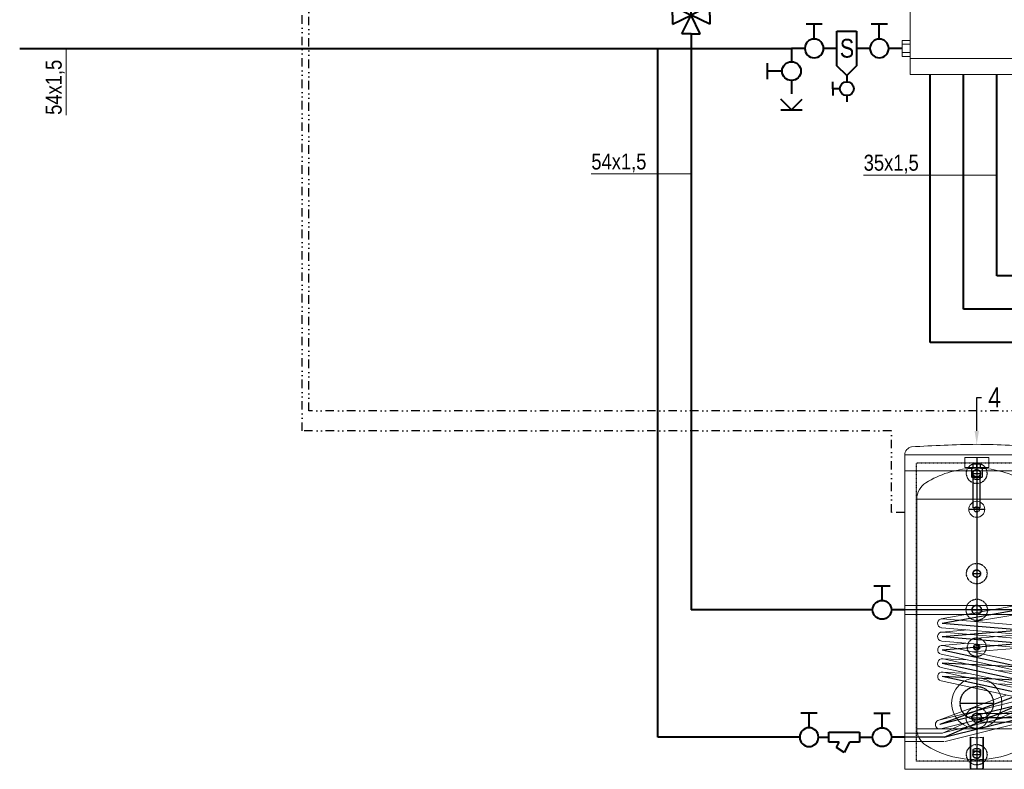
# Model space of a CAD drawing. Header units: centimetres. Extents: x 22052 to 56535, y 76485 to 78519.
# Tile 151 of 235: x 53894 to 54632, y 76993 to 77556. Entities that reach past the tile are written whole.
import ezdxf
from ezdxf import colors
from ezdxf.entities.mleader import LeaderData, LeaderLine
from ezdxf.enums import TextEntityAlignment as Align
from ezdxf.lldxf.tags import DXFTag
from ezdxf.math import Vec2, Vec3

# ---------------------------------------------------------------- set-up
doc = ezdxf.new("R2010")
doc.units = ezdxf.units.CM
doc.linetypes.add('DIVIDE2', pattern=[15.875, 6.35, -3.175, 0, -3.175, 0, -3.175])
doc.linetypes.add('HIDDEN', pattern=[0.375, 0.25, -0.125])
for name, color, linetype in [('CP_AXIS', 143, 'DASHDOT'), ('CP_COLOR_252', 252, 'Continuous'), ('cp_hidde', 203, 'HIDDEN'), ('SIMBOLI IDRAULICI', 7, 'Continuous')]:
    doc.layers.add(name, color=color, linetype=linetype)
for name, color, linetype, lineweight in [('CP_DETAL', 33, 'Continuous', 9), ('Gruba', 7, 'Continuous', 40), ('IS_Gaz', 40, 'Continuous', 40), ('IS_gaz 2', 44, 'Continuous', 35), ('IS_Opis', 250, 'Continuous', 9), ('IS_Powrót', 5, 'DASH', 40), ('IS_sygnał', 210, 'DIVIDE2', 25), ('IS_Zasilanie', 1, 'SOLID', 40), ('IS_Zimna_woda', 5, 'SOLID', 40)]:
    doc.layers.add(name, color=color, linetype=linetype, lineweight=lineweight)
doc.styles.add('CP_ATTR', font='arial.ttf')
doc.styles.add('styl1', font='ARIALN.TTF')
tags = doc.linetypes.add('DASH', pattern=[15, 10, -5]).pattern_tags.tags
tags[6:7] = [DXFTag(74, 4), DXFTag(75, 0), DXFTag(340, '0'), DXFTag(46, 0.0), DXFTag(50, 0.0), DXFTag(44, 0.0), DXFTag(45, 0.0)]
tags[4:5] = [DXFTag(74, 4), DXFTag(75, 0), DXFTag(340, '0'), DXFTag(46, 0.0), DXFTag(50, 0.0), DXFTag(44, 0.0), DXFTag(45, 0.0)]
tags = doc.linetypes.add('DASHDOT', pattern=[25.4, 12.7, -6.35, 0, -6.35]).pattern_tags.tags
tags[10:11] = [DXFTag(74, 4), DXFTag(75, 0), DXFTag(340, '0'), DXFTag(46, 1.0), DXFTag(50, 0.0), DXFTag(44, 0.0), DXFTag(45, 0.0)]
tags[8:9] = [DXFTag(74, 4), DXFTag(75, 0), DXFTag(340, '0'), DXFTag(46, 1.0), DXFTag(50, 0.0), DXFTag(44, 0.0), DXFTag(45, 0.0)]
tags[6:7] = [DXFTag(74, 4), DXFTag(75, 0), DXFTag(340, '0'), DXFTag(46, 1.0), DXFTag(50, 0.0), DXFTag(44, 0.0), DXFTag(45, 0.0)]
tags[4:5] = [DXFTag(74, 4), DXFTag(75, 0), DXFTag(340, '0'), DXFTag(46, 1.0), DXFTag(50, 0.0), DXFTag(44, 0.0), DXFTag(45, 0.0)]
tags = doc.linetypes.add('SOLID', pattern=[10, 10, 0]).pattern_tags.tags
tags[6:7] = [DXFTag(74, 4), DXFTag(75, 0), DXFTag(340, '0'), DXFTag(46, 0.0), DXFTag(50, 0.0), DXFTag(44, 0.0), DXFTag(45, 0.0)]
tags[4:5] = [DXFTag(74, 4), DXFTag(75, 0), DXFTag(340, '0'), DXFTag(46, 0.0), DXFTag(50, 0.0), DXFTag(44, 0.0), DXFTag(45, 0.0)]

# ---------------------------------------------------------------- blocks, each defined once
blk = doc.blocks.new('Zaworek')
at = {"layer": 'IS_Zimna_woda', "color": 18, "true_color": 0x000000}
for p, q in [((2, 0), (5.15, 0)), ((5.15, 1.72), (5.15, -1.72))]:
    blk.add_line(p, q, dxfattribs=at)
blk.add_circle((0, 0), 2, dxfattribs=at)
blk = doc.blocks.new('pdrfx_0')
blk.add_line((0, 0), (0, 0))
blk = doc.blocks.new('pd_rfx_abw150')
at = {"extrusion": (0, 1, 0)}
for p, q in [((-270, 1179), (270, 1179)), ((-270, 0), (-270, 1179)), ((270, 0), (270, 1179)), ((-270, 1119), (270, 1119)), ((270, 0), (-270, 0))]:
    blk.add_line(p, q, dxfattribs=at)
blk.add_circle((0, 248), 94.5)
for centre, radius, start, end in [((91.5, -4055.7), 5275.5, 90.9937, 93.65), ((-91.5, -4055.7), 5275.5, 86.35, 89.0063), ((-239.5, 1179), 30.5, 99.115, 180), ((239.5, 1179), 30.5, 0, 80.885)]:
    blk.add_arc(centre, radius, start, end)
at = {"layer": 'cp_hidde', "extrusion": (0, 1, 0)}
for p, q in [((-226, 1149), (226, 1149)), ((-226, 30), (-226, 1149)), ((226, 30), (226, 1149)), ((226, 30), (-226, 30))]:
    blk.add_line(p, q, dxfattribs=at)
at = {"layer": 'cp_hidde'}
for centre, radius in [((0, 1110), 38.5), ((0, 1110), 14.5), ((0, 734), 38.5), ((0, 734), 14.5), ((0, 598), 40), ((0, 598), 18), ((0, 458), 35), ((0, 458), 11.5), ((0, 248), 62.5), ((0, 193), 40), ((0, 193), 18), ((0, 55), 38.5), ((0, 55), 14.5)]:
    blk.add_circle(centre, radius, dxfattribs=at)
blk = doc.blocks.new('Zasobnik')
at = {"extrusion": (0, 1, 0)}
for p, q in [((-10.33, 234), (7.65, 234)), ((-10.33, 234), (-10.33, 226.35)), ((7.65, 234), (7.65, 226.35)), ((7.65, 226.35), (-10.33, 226.35)), ((-5.32, 226.35), (-5.32, 225.69)), ((2.64, 226.35), (2.64, 225.69)), ((43.66, 202.63), (-46.34, 202.63)), ((-46.34, 30.37), (-46.34, 202.63)), ((43.66, 30.37), (43.66, 202.63)), ((-46.34, 30.37), (43.66, 30.37)), ((-6.34, 1), (-6.34, 24.21)), ((-5.84, 0.9), (-5.84, 24.1)), ((3.16, 24.1), (3.16, 0.9)), ((3.66, 1), (3.66, 24.21)), ((-40.64, 0), (-30.95, 0)), ((2.66, 0.4), (-5.34, 0.4)), ((-5.34, 0), (2.66, 0)), ((28.27, 0), (37.96, 0))]:
    blk.add_line(p, q, dxfattribs=at)
for centre, radius in [((-1.34, 195), 6), ((-1.34, 49.6), 12.5)]:
    blk.add_circle(centre, radius)
for centre, radius, start, end in [((-1.34, 153.2), 72.6, 93.14043, 121.68735), ((-1.34, 153.2), 72.6, 58.31265, 86.85957), ((-31.77, 202.74), 14.46, 122.18735, 150.5), ((29.09, 202.74), 14.46, 29.5, 57.81265), ((-31.88, 202.55), 14.46, 149.64781, 179.69196), ((29.2, 202.55), 14.46, 0.30804, 30.35219), ((-31.88, 30.45), 14.46, 180.30804, 210.35219), ((29.2, 30.45), 14.46, 329.64781, 359.69196), ((-31.77, 30.26), 14.46, 209.5, 237.81265), ((-1.34, 44.27), 20.67, 256.00396, 283.99604), ((29.09, 30.26), 14.46, 302.18735, 330.5), ((-1.34, 79.8), 72.6, 238.31265, 266.05088), ((-1.34, 79.8), 72.6, 273.94912, 301.68735), ((-5.34, 1), 1, 180, 270), ((-5.34, 0.9), 0.5, 180, 270), ((2.66, 1), 1, 270, 0), ((2.66, 0.9), 0.5, 270, 0)]:
    blk.add_arc(centre, radius, start, end)
at = {"layer": 'CP_AXIS'}
for p, q in [((-1.34, 234), (-1.34, 0)), ((-4.03, 222), (1.35, 222)), ((-7.34, 195), (4.66, 195)), ((-4.03, 146.8), (1.35, 146.8)), ((28.62, 119.61), (-55.34, 119.61)), ((-27.35, 109.53), (28.62, 119.61)), ((-4.71, 119.6), (2.03, 119.6)), ((-27.35, 109.53), (32.63, 104.52)), ((-27.33, 99.56), (32.65, 104.51)), ((-27.33, 99.56), (32.65, 94.54)), ((-27.33, 89.59), (32.65, 94.54)), ((-27.33, 89.59), (32.65, 76.57)), ((-2.94, 91.6), (0.26, 91.6)), ((-27.33, 79.56), (32.65, 66.6)), ((32.65, 76.57), (-27.33, 79.56)), ((32.65, 56.58), (-27.33, 69.6)), ((32.65, 66.6), (-27.33, 69.6)), ((32.65, 56.58), (-28.98, 33.59)), ((29.41, 48.08), (-28.98, 33.59)), ((-25.8, 24.11), (29.41, 48.08)), ((-13.84, 49.6), (11.16, 49.6)), ((-25.8, 24.11), (32.65, 38.6)), ((-4.71, 38.6), (2.03, 38.6)), ((32.65, 38.6), (2.03, 38.6)), ((-25.8, 24.11), (-55.34, 24.11)), ((-4.03, 11), (1.35, 11))]:
    blk.add_line(p, q, dxfattribs=at)
at = {"layer": 'CP_DETAL'}
for p, q in [((28.5, 122.97), (-55.34, 122.97)), ((28.5, 122.97), (-27.95, 112.85)), ((-55.34, 116.23), (28.8, 116.24)), ((-27.1, 112.89), (32.88, 107.88)), ((28.8, 116.24), (-3.01, 110.88)), ((-27.65, 106.17), (32.33, 101.22)), ((-7.94, 104.51), (-27.63, 102.92)), ((-27.63, 96.2), (32.35, 91.24)), ((-27.08, 102.92), (32.9, 97.91)), ((32.9, 101.21), (-4.58, 98.03)), ((-7.94, 94.54), (-27.63, 92.95)), ((-26.65, 92.89), (33.33, 79.87)), ((32.9, 91.24), (-4.58, 88.06)), ((-28.06, 86.29), (31.92, 73.27)), ((-8.25, 82.01), (-27.14, 82.93)), ((-26.65, 82.87), (33.33, 69.84)), ((-28.06, 76.26), (31.92, 63.3)), ((32.47, 73.21), (13.58, 74.18)), ((-8.25, 71.98), (-27.14, 72.96)), ((-26.65, 72.9), (33.33, 59.88)), ((-28.06, 66.3), (31.92, 53.27)), ((32.15, 63.26), (13.58, 64.16)), ((-29.9, 36.86), (20.67, 55.72)), ((27.34, 51.01), (33.28, 53.25)), ((28.62, 51.32), (-29.77, 36.89)), ((30.27, 44.78), (-28.18, 30.35)), ((12.66, 37.13), (30.76, 44.96)), ((32.23, 41.96), (-26.59, 27.41)), ((32.23, 41.96), (-1.34, 41.96)), ((-27.14, 27.23), (-8.98, 35.05)), ((33.02, 35.24), (-24.94, 20.87)), ((-1.34, 35.24), (33.02, 35.24)), ((-27.14, 27.23), (-55.34, 27.23)), ((-25.77, 20.77), (-55.34, 20.77))]:
    blk.add_line(p, q, dxfattribs=at)
for centre, radius, start, end in [((28.62, 119.61), 3.37, 273.06125, 92.14388), ((-27.36, 109.53), 3.37, 85.63676, 265.0084), ((32.66, 104.54), 3.34, 264.24509, 86.31464), ((-27.34, 99.56), 3.37, 85.63676, 265.0084), ((32.68, 94.57), 3.34, 264.24509, 86.31464), ((-27.32, 89.58), 3.38, 78.67749, 257.27795), ((-27.33, 79.56), 3.38, 78.3752, 257.58024), ((32.66, 76.56), 3.38, 257.36406, 78.59138), ((-27.32, 69.59), 3.38, 78.67749, 257.27795), ((32.68, 66.56), 3.35, 256.85371, 78.88364), ((32.65, 56.57), 3.38, 257.58126, 78.37418), ((29.45, 48.05), 3.37, 284.06513, 104.2592), ((32.64, 38.6), 3.39, 276.49529, 96.98482), ((-28.99, 33.61), 3.37, 103.37366, 283.94161)]:
    blk.add_arc(centre, radius, start, end, dxfattribs=at)
at = {"layer": 'cp_hidde', "extrusion": (0, 1, 0)}
for p, q in [((-5.32, 225.69), (-5.32, 218.95)), ((-4.03, 226.35), (-4.03, 228.86)), ((1.35, 228.86), (-4.03, 228.86)), ((-1.34, 226.35), (-1.34, 228.86)), ((1.35, 226.35), (1.35, 228.86)), ((2.64, 225.69), (2.64, 218.95)), ((2.64, 218.95), (-5.32, 218.95)), ((-3.97, 196), (-3.97, 218.95)), ((1.29, 196), (1.29, 218.95)), ((1.29, 196), (-3.97, 196)), ((-2.68, 0), (-2.68, 0.4)), ((0, 0), (0, 0.4))]:
    blk.add_line(p, q, dxfattribs=at)
at = {"layer": 'cp_hidde'}
for p, q in [((-4.03, 218.5), (-4.03, 222)), ((1.35, 218.49), (1.35, 222)), ((-4.03, 11), (-4.03, 14.5)), ((1.35, 14.5), (1.35, 11))]:
    blk.add_line(p, q, dxfattribs=at)
for centre, radius in [((-1.34, 222), 2.69), ((-1.34, 195), 2), ((-1.34, 146.8), 2.69), ((-1.34, 119.6), 3.37), ((-1.34, 91.6), 1.6), ((-1.34, 38.6), 3.37), ((-1.34, 11), 2.69)]:
    blk.add_circle(centre, radius, dxfattribs=at)
for centre, start, end in [((-1.34, 153.2), 86.85957, 93.14043), ((-1.34, 79.8), 266.05088, 273.94912)]:
    blk.add_arc(centre, 72.6, start, end, dxfattribs=at)
for centre in [(-1.34, 218.5), (-1.34, 14.5)]:
    blk.add_ellipse(centre, major_axis=(-2.69, 0), ratio=0.446374, dxfattribs=at)
at = {"xscale": 0.2, "yscale": 0.2, "zscale": 0.2}
blk.add_blockref('pd_rfx_abw150', (-1.34, 0), dxfattribs=at)
at = {"layer": 'CP_COLOR_252', "xscale": 0.2, "yscale": 0.2, "zscale": 0.2}
blk.add_blockref('pdrfx_0', (-1.34, 0), dxfattribs=at)
blk.add_blockref('pdrfx_0', (-1.34, 0), dxfattribs=at)
at = {"linetype": 'ByBlock', "style": 'CP_ATTR', "flags": 9}
for tag in ['NAME', 'NUMBER', 'GROUP', 'ORDER-NO', 'PRODUCER', 'OTHER', 'TEXT_01', 'TEXT_02', 'TEXT_03', 'TEXT_04', 'TEXT_05', 'TEXT_06', 'TEXT_07', 'TEXT_08', 'TEXT_09', 'TEXT_10', 'TEXT_11', 'TEXT_12', 'TEXT_13', 'TEXT_14', 'TEXT_15', 'TEXT_16', 'TEXT_17', 'TEXT_18', 'TEXT_19', 'TEXT_20', 'TEXT_21', 'TEXT_22', 'TEXT_23', 'TEXT_24', 'TEXT_25', 'TEXT_26', 'TEXT_27', 'TEXT_28', 'TEXT_29', 'TEXT_30', 'TEXT_31', 'TEXT_32', 'TEXT_33', 'TEXT_34', 'TEXT_35', 'TEXT_36', 'TEXT_37', 'TEXT_38', 'TEXT_39', 'TEXT_40']:
    blk.add_attdef(tag, text='', height=0.0001, dxfattribs=at).set_placement((-1.36, -0.04), align=Align.MIDDLE_LEFT)
blk = doc.blocks.new('Buf')
at = {"layer": 'SIMBOLI IDRAULICI', "lineweight": 13}
for p, q in [((4574.74, -435.81), (4574.74, -609.42)), ((4574.74, -435.81), (4674.74, -435.81)), ((4674.74, -435.81), (4674.74, -609.42)), ((4574.74, -447.82), (4674.74, -447.82)), ((4568.71, -452.07), (4574.74, -452.07)), ((4680.77, -452.07), (4674.74, -452.07)), ((4568.71, -458.42), (4574.74, -458.42)), ((4680.77, -458.42), (4674.74, -458.42)), ((4680.77, -491), (4674.74, -491)), ((4568.71, -502.07), (4574.74, -502.07)), ((4680.77, -497.34), (4674.74, -497.34)), ((4568.71, -508.42), (4574.74, -508.42)), ((4568.71, -547.89), (4574.74, -547.89)), ((4680.77, -547.89), (4674.74, -547.89)), ((4568.71, -554.23), (4574.74, -554.23)), ((4680.77, -554.23), (4674.74, -554.23)), ((4568.71, -586.81), (4574.74, -586.81)), ((4680.77, -586.81), (4674.74, -586.81)), ((4568.71, -593.15), (4574.74, -593.15)), ((4574.74, -597.41), (4674.74, -597.41)), ((4680.77, -593.15), (4674.74, -593.15)), ((4574.74, -609.42), (4674.74, -609.42))]:
    blk.add_line(p, q, dxfattribs=at)
for points in [[(4574.74, -449.27), (4568.71, -449.27), (4568.71, -461.22), (4574.74, -461.22)], [(4674.74, -449.27), (4680.77, -449.27), (4680.77, -461.22), (4674.74, -461.22)], [(4674.74, -488.19), (4680.77, -488.19), (4680.77, -500.14), (4674.74, -500.14)], [(4574.74, -499.27), (4568.71, -499.27), (4568.71, -511.22), (4574.74, -511.22)], [(4574.74, -557.03), (4568.71, -557.03), (4568.71, -545.09), (4574.74, -545.09)], [(4674.74, -557.03), (4680.77, -557.03), (4680.77, -545.09), (4674.74, -545.09)], [(4574.74, -595.96), (4568.71, -595.96), (4568.71, -584.01), (4574.74, -584.01)], [(4674.74, -595.96), (4680.77, -595.96), (4680.77, -584.01), (4674.74, -584.01)]]:
    blk.add_lwpolyline(points, close=True, dxfattribs=at)
blk = doc.blocks.new('zaworppp')
at = {"layer": 'Gruba'}
for p, q in [((45479.86, 7300.58), (45472.98, 7300.58)), ((45472.98, 7300.58), (45479.86, 7286.6)), ((45479.86, 7300.58), (45486.74, 7300.58)), ((45486.74, 7300.58), (45479.86, 7286.6)), ((45465.89, 7286.6), (45465.89, 7293.48)), ((45465.89, 7293.48), (45479.86, 7286.6)), ((45493.84, 7293.48), (45479.86, 7286.6)), ((45493.84, 7286.6), (45493.84, 7293.48)), ((45465.89, 7286.6), (45465.89, 7279.72)), ((45465.89, 7279.72), (45479.86, 7286.6)), ((45493.84, 7279.72), (45479.86, 7286.6)), ((45479.86, 7286.6), (45479.86, 7280.6)), ((45493.84, 7286.6), (45493.84, 7279.72))]:
    blk.add_line(p, q, dxfattribs=at)
blk.add_circle((45479.86, 7268.1), 12.5, dxfattribs=at)
at = {"layer": 'Gruba', "style": 'styl1'}
blk.add_text('P', height=11, rotation=180, dxfattribs=at).set_placement((45479.86, 7268.1), align=Align.MIDDLE_CENTER)
blk = doc.blocks.new('ZS')
at = {"layer": 'IS_Zimna_woda', "color": 18, "true_color": 0x000000}
for p, q in [((0, 0), (0, -9.96)), ((0, -24.04), (0, -34)), ((0, -46), (-8, -38)), ((0, -46), (8, -38)), ((-8, -46), (0, -46)), ((0, -46), (8, -46))]:
    blk.add_line(p, q, dxfattribs=at)
at = {"layer": 'IS_Zimna_woda', "xscale": 3.517579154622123, "yscale": 3.517579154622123, "zscale": 3.517579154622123, "rotation": 180}
blk.add_blockref('Zaworek', (0, -17), dxfattribs=at)
blk = doc.blocks.new('fff')
at = {"layer": 'IS_Gaz', "color": 18, "true_color": 0x000000}
for p, q in [((32375.5, 78270.06), (32379.87, 78270.06)), ((32375.5, 78256.95), (32375.5, 78270.06)), ((32379.87, 78270.06), (32379.87, 78265.69)), ((32379.87, 78265.69), (32384.24, 78263.51)), ((32382.06, 78260.23), (32379.87, 78261.32)), ((32379.87, 78261.32), (32379.87, 78256.95)), ((32384.24, 78263.51), (32382.06, 78260.23)), ((32379.87, 78256.95), (32375.5, 78256.95))]:
    blk.add_line(p, q, dxfattribs=at)
blk = doc.blocks.new('Separator')
at = {"layer": 'IS_Zimna_woda', "color": 18, "true_color": 0x000000}
for p, q in [((54943.13, 76694.45), (54957.96, 76694.45)), ((54943.13, 76686.06), (54943.13, 76694.45)), ((54957.96, 76694.45), (54962.15, 76690.26)), ((54962.15, 76690.26), (54957.96, 76686.06)), ((54962.15, 76690.26), (54964.75, 76690.26)), ((54970.68, 76690.26), (54973.27, 76690.26)), ((54957.96, 76686.06), (54943.13, 76686.06)), ((54967.71, 76687.29), (54967.71, 76684.32)), ((54967.71, 76684.32), (54964.75, 76684.32)), ((54967.71, 76684.32), (54970.68, 76684.32))]:
    blk.add_line(p, q, dxfattribs=at)
blk.add_circle((54967.71, 76690.26), 2.97, dxfattribs=at)
at = {"layer": 'IS_Zimna_woda', "color": 18, "true_color": 0x000000, "insert": (54950.52, 76690.35), "char_height": 8, "attachment_point": 5, "rotation": 90, "style": 'styl1'}
blk.add_mtext_dynamic_manual_height_columns('\\pxqc;S', width=8.2982, gutter_width=12.5, heights=[14.83], dxfattribs=at)

msp = doc.modelspace()

# ---------------------------------------------------------------- linework, layer by layer
at = {"layer": 'IS_Opis'}
for p, q in [((53928.4, 77534.06), (53928.4, 77484.06)), ((54397.07, 77439.94), (54322.07, 77439.94)), ((54626.31, 77439.04), (54526.31, 77439.04))]:
    msp.add_line(p, q, dxfattribs=at)
at = {"layer": 'IS_Powrót'}
for p, q in [((53893.59, 77534.06), (54372.07, 77534.06)), ((54372.07, 77017.48), (54372.07, 77534.06)), ((54372.07, 77534.06), (54472.38, 77534.06)), ((54482.38, 77534.06), (54472.38, 77534.06)), ((54506.45, 77534.06), (54496.45, 77534.06)), ((54531.21, 77534.06), (54521.21, 77534.06)), ((54555.28, 77534.06), (54545.28, 77534.06)), ((54576.31, 77313.45), (54576.31, 77514.62)), ((54601.31, 77338.45), (54601.31, 77514.62)), ((54626.31, 77363.45), (54626.31, 77514.62)), ((54641.56, 77363.45), (54626.31, 77363.45)), ((54716.56, 77338.45), (54601.31, 77338.45)), ((54791.56, 77313.45), (54576.31, 77313.45)), ((54478.53, 77017.48), (54372.07, 77017.48)), ((54492.6, 77017.48), (54500.4, 77017.48)), ((54523.45, 77017.48), (54533.24, 77017.48)), ((54557.31, 77017.48), (54547.31, 77017.48))]:
    msp.add_line(p, q, dxfattribs=at)
at = {"layer": 'IS_sygnał'}
for p, q in [((54105.33, 77247.17), (54105.33, 78118.72)), ((54110.33, 77262.17), (54110.33, 78113.72)), ((54740.13, 77262.17), (54110.33, 77262.17)), ((54547.31, 77247.17), (54105.33, 77247.17)), ((54547.31, 77186), (54547.31, 77247.17)), ((54557.31, 77186), (54547.31, 77186))]:
    msp.add_line(p, q, dxfattribs=at)
at = {"layer": 'IS_Zasilanie'}
for p, q in [((54397.07, 77545.09), (54397.07, 77112.98)), ((54533.24, 77112.98), (54397.07, 77112.98)), ((54557.31, 77112.98), (54547.31, 77112.98))]:
    msp.add_line(p, q, dxfattribs=at)

# ---------------------------------------------------------------- block references
msp.add_blockref('Buf', (49986.57, 78124.04))
at = {"layer": 'IS_gaz 2', "color": 18, "true_color": 0x000000, "xscale": -3.517579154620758, "yscale": 3.517579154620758, "zscale": 3.517579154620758, "rotation": 270}
for p in [(54489.42, 77534.06), (54538.24, 77534.06), (54485.56, 77017.48)]:
    msp.add_blockref('Zaworek', p, dxfattribs=at)
at = {"layer": 'IS_Opis'}
msp.add_blockref('ZS', (54472.38, 77534.06), dxfattribs=at)
at = {"layer": 'IS_Opis', "color": 18, "true_color": 0x000000}
msp.add_blockref('Zasobnik', (54612.65, 76993.37), dxfattribs=at)
at = {"layer": 'IS_Powrót', "rotation": 180}
msp.add_blockref('zaworppp', (99876.93, 84845.66), dxfattribs=at)
at = {"layer": 'IS_Powrót', "xscale": 1.758789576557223, "yscale": 1.758789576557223, "zscale": 1.758789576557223, "rotation": 270}
msp.add_blockref('Separator', (-80368.19, 174180.5), dxfattribs=at)
at = {"layer": 'IS_Zasilanie', "xscale": 1.758789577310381, "yscale": 1.758789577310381, "zscale": 1.758789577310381, "rotation": 270}
msp.add_blockref('fff', (-83137.12, 133963.02), dxfattribs=at)
at = {"layer": 'IS_Zimna_woda', "xscale": 3.517579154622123, "yscale": 3.517579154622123, "zscale": 3.517579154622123, "rotation": 90}
for p in [(54540.27, 77112.98), (54540.27, 77017.48)]:
    msp.add_blockref('Zaworek', p, dxfattribs=at)

# ---------------------------------------------------------------- texts
at = {"layer": 'IS_Opis', "insert": (53913.07, 77545.76), "char_height": 12, "attachment_point": 3, "rotation": 90, "style": 'styl1'}
msp.add_mtext_dynamic_manual_height_columns('\\pxql;54x1,5', width=61.4803, gutter_width=12.5, heights=[0], dxfattribs=at)
at = {"layer": 'IS_Opis', "char_height": 12, "attachment_point": 3, "style": 'styl1'}
for s, insert in [('\\pxql;54x1,5', (54383.77, 77455.26)), ('\\pxql;35x1,5', (54588.01, 77454.36))]:
    msp.add_mtext_dynamic_manual_height_columns(s, width=61.4803, gutter_width=12.5, heights=[0], dxfattribs=dict(at, insert=insert))

# ---------------------------------------------------------------- leaders
at = {"layer": 'IS_Opis'}
ml = msp.add_multileader_mtext('Standard', dxfattribs=at)
ml.set_content('4', color=256, style='styl1')
ml.set_leader_properties()
ml.build(insert=Vec2(0, 0))
ml.multileader.update_dxf_attribs({"dogleg_length": 5, "arrow_head_size": 10})
ctx = ml.context
ctx.base_point, ctx.char_height, ctx.arrow_head_size, ctx.landing_gap_size, ctx.plane_origin = Vec3(54614.96, 77272.31), 15, 10, 5, Vec3(54652.56, 77239.35)
notes = []
notes.append((ctx, [(1, (1, 1, 0), (54611.31, 77272.31), (1, 0), 3.65, [(0, [(54611.31, 77237.17)], 0, [])])]))
ctx.mtext.insert, ctx.mtext.width, ctx.mtext.flow_direction = Vec3(54619.96, 77279.81), 7.1427, 5
for ctx, leaders in notes:
    for number, flags, end, landing, length, lines in leaders:
        leader = LeaderData()
        leader.index, (leader.has_last_leader_line, leader.has_dogleg_vector, leader.attachment_direction) = number, flags
        leader.last_leader_point, leader.dogleg_vector, leader.dogleg_length = Vec3(end), Vec3(landing), length
        for number, points, colour, breaks in lines:
            line = LeaderLine()
            line.index, line.vertices, line.color, line.breaks = number, Vec3.list(points), colors.encode_raw_color(colour), breaks
            leader.lines.append(line)
        ctx.leaders.append(leader)

doc.saveas('drawing.dxf')
